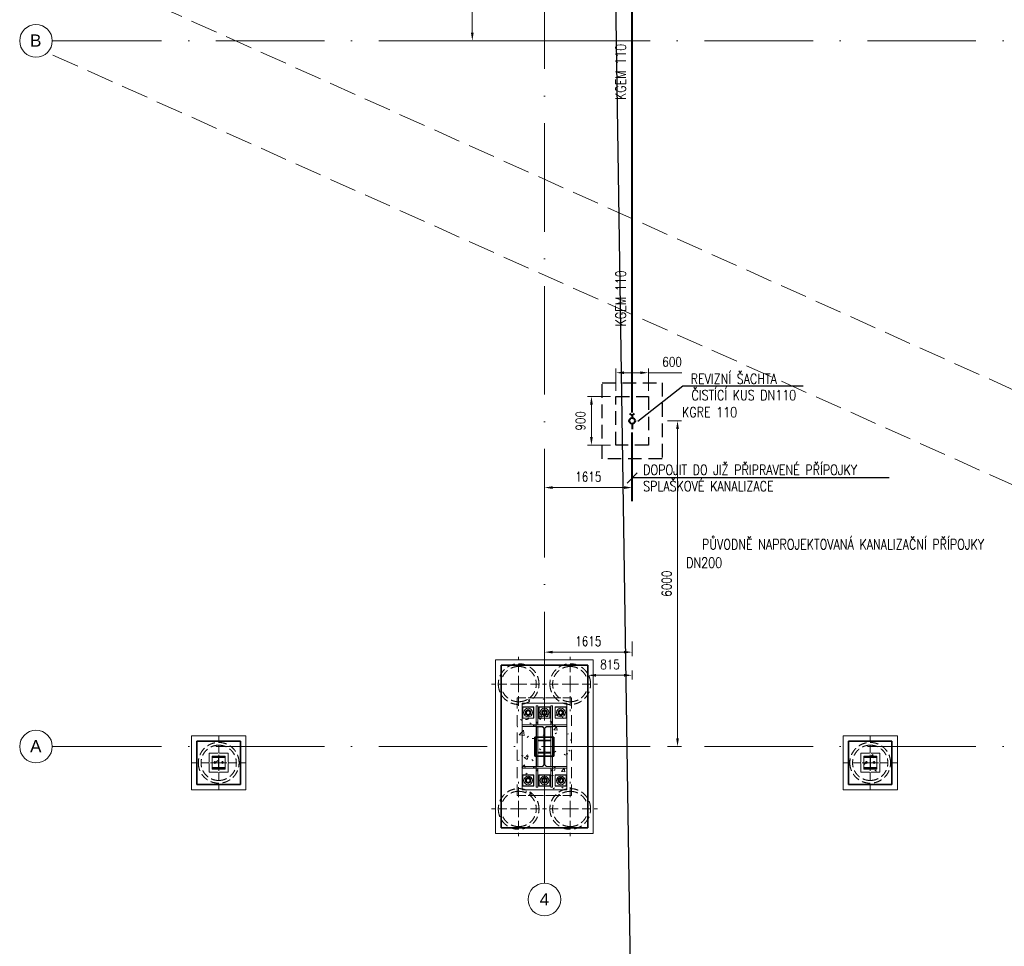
# Model space of a CAD drawing. Header units: millimetres. Extents: x -34728 to 839610, y -480656 to 464976.
# Tile 29 of 69: x 114722 to 132857, y -37863 to -20794. Entities that reach past the tile are written whole.
import ezdxf
from ezdxf import colors
from ezdxf.entities.mleader import LeaderData, LeaderLine
from ezdxf.enums import TextEntityAlignment as Align
from ezdxf.math import Vec2, Vec3

# ---------------------------------------------------------------- set-up
doc = ezdxf.new("R2010")
doc.units = ezdxf.units.MM
for name, pattern in [('IMPORT-A_CARA_07', [700, 500, -200]), ('IMPORT-KANVPOVO', [2000, 700, -650, 0, -650]), ('Rebar Cover Lines', [320.04, 160.02, -160.02]), ('Skryté 1_5', [220, 150, -70]), ('ČERCHOVANÁ', [25.4, 12.7, -6.35, 0, -6.35]), ('Čerchovaná 20mm', [3000, 2000, -500, 0, -500]), ('Čárkovaná', [0.75, 0.5, -0.25])]:
    doc.linetypes.add(name, pattern=pattern)
doc.layers.get('0').update_dxf_attribs({"color": 9})
doc.layers.get('Defpoints').update_dxf_attribs({"color": 140})
for name, color, linetype, lineweight in [('!KANAL TRASA', 160, 'G_POTR_627_PN', 30), ('06_KÓTY', 9, 'Continuous', 9), ('09_SANITA', 5, 'Continuous', 9), ('11542_003_OK-HALA_TaO-1_ET_R01_AciS_2025-04-14_sloupy_dwg', 9, 'Continuous', 9), ('_KANAL TRASA 1', 10, 'IMPORT-KANVPOVO', 70), ('CA_NEVHRA', 9, 'Skryté 1_5', 9), ('CA_OSY', 9, 'ČERCHOVANÁ', 9), ('CA_TEXT35', 9, 'Continuous', 9), ('CA_ZAKLADY25', 9, 'Continuous', 18), ('Konstrukční přípoje', 253, 'Continuous', 18), ('PL_KANAL', 240, 'Continuous', 40), ('SS_HALA_TaO-SLOUP', 9, 'Continuous', 9), ('TEXT25', 3, 'Continuous', 25)]:
    doc.layers.add(name, color=color, linetype=linetype, lineweight=lineweight)
doc.styles.add('Arial_1', font='arial.ttf', dxfattribs={"height": 450})
doc.styles.add('ROMANS', font='romans', dxfattribs={"width": 0.8})
doc.styles.add('Romans_2.5', font='romans.shx', dxfattribs={"width": 0.8, "height": 2.5})
doc.linetypes.add('G_POTR_627_PN', pattern='A,0.5,-1,2,-6.5,[9,hpfmlin.shx,S=1,R=0,X=0,Y=0],-6.5,2,-1,0.5', length=20)
doc.dimstyles.new('T-50_(3.5)', dxfattribs={"dimscale": 50, "dimtxt": 3.5, "dimasz": 3, "dimexe": 1.5, "dimexo": 2, "dimgap": 0, "dimtad": 0, "dimdec": 1, "dimrnd": 1, "dimtxsty": 'ROMANS', "dimcen": 3, "dimclrd": 256, "dimclre": 256, "dimclrt": 256, "dimadec": 1, "dimazin": 2, "dimtfac": 0.714286, "dimtdec": 1, "dimtmove": 0, "dimatfit": 3, "dimldrblk": 'DOTSMALL', "dimfxl": 1, "dimtvp": 1.142857, "dimtolj": 1, "dimlwd": -1, "dimlwe": -1, "dimarcsym": 0})
pattern_1 = [(50, (-53770.05, -7749.9), (728.7365, -63.756), [76.2, -838.2]), (355, (-53770.05, -7749.9), (-140.972, 764.228), [60.96, -670.56]), (100.451, (-53709.3, -7755.2), (587.77, 700.467), [64.76, -712.36]), (46.184, (-53770.05, -7546.7), (1084.316, -168.171), [114.3, -1257.3]), (96.636, (-53679.7, -7560.7), (949.61, 989.71), [97.14, -1068.54]), (351.184, (-53770, -7546.7), (949.62, 989.701), [91.44, -1005.84]), (21, (-53668.45, -7597.5), (606.458, -409.0606), [76.2, -838.2]), (326, (-53668.45, -7597.5), (247.208, 736.753), [60.96, -670.56]), (71.451, (-53617.9, -7631.56), (853.668, 327.6855), [64.76, -712.36]), (37.5, (-53770.05, -7749.87), (12.3547, 338.2201), [33.528, -628.904, 33.528, -647.192, -673.1]), (37.5, (-53770.05, -7749.87), (12.3547, 338.2201), [-1343.152, 33.528, -639.572]), (7.5, (-53770.05, -7749.87), (267.2789, 400.7221), [33.528, -354.584, 33.528, -613.664, -256.54]), (7.5, (-53770.05, -7749.87), (267.2789, 400.7221), [-1035.304, 33.528, -223.012]), (327.5, (-53996.62, -7749.87), (542.3633, -22.9153), [33.528, -220.472, 33.528, -758.952, -1051.56]), (327.5, (-53996.62, -7749.87), (542.3633, -22.9153), [-1046.48, 33.528, -1018.032]), (317.5, (-54098.2, -7749.87), (592.517, 101.707), [33.528, -296.672, 33.528, -492.76, -746.76]), (317.5, (-54098.2, -7749.87), (592.517, 101.707), [-856.488, 33.528, -713.232])]

# ---------------------------------------------------------------- blocks, each defined once
blk = doc.blocks.new('*D192')
at = {"layer": '06_KÓTY', "transparency": 16777216}
for p, q in [((124387, -32248), (124387, -32519)), ((126002, -32248), (126002, -32519)), ((124537, -32444), (125852, -32444))]:
    blk.add_line(p, q, dxfattribs=at)
at = {"layer": '06_KÓTY', "lineweight": 35, "transparency": 16777216}
for points in [[(124537, -32419), (124537, -32469), (124387, -32444)], [(125852, -32419), (125852, -32469), (126002, -32444)]]:
    blk.add_solid(points, dxfattribs=at)
at = {"layer": 'Defpoints', "color": 0, "lineweight": 35, "transparency": 16777216}
for p in [(124387, -32148), (126002, -32148), (126002, -32444)]:
    blk.add_point(p, dxfattribs=at)
at = {"layer": '06_KÓTY', "transparency": 16777216, "insert": (125194, -32244), "char_height": 175, "attachment_point": 5, "style": 'ROMANS'}
blk.add_mtext('\\A1;1615', dxfattribs=at)
blk = doc.blocks.new('_DotSmall')
at = {"color": 0, "linetype": 'ByBlock', "const_width": 0.5}
blk.add_lwpolyline([(-0.0625, 0, 1), (0.0625, 0, 1)], format="xyb", close=True, dxfattribs=at)
blk = doc.blocks.new('*D193')
at = {"layer": '06_KÓTY', "transparency": 16777216}
for p, q in [((125187, -32783), (125187, -32946)), ((126002, -32783), (126002, -32946)), ((125337, -32871), (125852, -32871))]:
    blk.add_line(p, q, dxfattribs=at)
at = {"layer": '06_KÓTY', "lineweight": 35, "transparency": 16777216}
for points in [[(125337, -32846), (125337, -32896), (125187, -32871)], [(125852, -32846), (125852, -32896), (126002, -32871)]]:
    blk.add_solid(points, dxfattribs=at)
at = {"layer": 'Defpoints', "color": 0, "lineweight": 35, "transparency": 16777216}
for p in [(125187, -32683), (126002, -32683), (126002, -32871)]:
    blk.add_point(p, dxfattribs=at)
at = {"layer": '06_KÓTY', "transparency": 16777216, "insert": (125594, -32671), "char_height": 175, "attachment_point": 5, "style": 'ROMANS'}
blk.add_mtext('\\A1;815', dxfattribs=at)
blk = doc.blocks.new('*D197')
at = {"layer": '06_KÓTY', "transparency": 16777216}
for p, q in [((125027, -18423), (122983, -18423)), ((123058, -18573), (123058, -21033)), ((125027, -21183), (122983, -21183))]:
    blk.add_line(p, q, dxfattribs=at)
at = {"layer": '06_KÓTY', "lineweight": 35, "transparency": 16777216}
for points in [[(123033, -18573), (123083, -18573), (123058, -18423)], [(123033, -21033), (123083, -21033), (123058, -21183)]]:
    blk.add_solid(points, dxfattribs=at)
at = {"layer": 'Defpoints', "color": 0, "lineweight": 35, "transparency": 16777216}
for p in [(125127, -18423), (123058, -21183), (125127, -21183)]:
    blk.add_point(p, dxfattribs=at)
at = {"layer": '06_KÓTY', "transparency": 16777216, "insert": (122858, -19803), "char_height": 175, "attachment_point": 5, "rotation": 90, "style": 'ROMANS'}
blk.add_mtext('\\A1;2760', dxfattribs=at)
blk = doc.blocks.new('pilota 600 mm - D_750_650-2126742-ZÁKLADY HALY _ DPS')
at = {"layer": 'CA_NEVHRA'}
for p, q in [((0, 0), (0, 500)), ((0, 0), (-500, 0)), ((0, 0), (0, -250)), ((0, 0), (500, 0)), ((0, -250), (0, -500))]:
    blk.add_line(p, q, dxfattribs=at)
blk = doc.blocks.new('pilota 600 mm - D_750_650-2126743-ZÁKLADY HALY _ DPS')
at = {"layer": 'CA_NEVHRA'}
for p, q in [((0, 250), (0, 500)), ((0, 0), (0, 250)), ((0, 0), (-500, 0)), ((0, 0), (500, 0)), ((0, 0), (0, -500))]:
    blk.add_line(p, q, dxfattribs=at)
blk = doc.blocks.new('pilota 600 mm - D_750_650-V26-ZÁKLADY HALY _ DPS')
at = {"layer": 'CA_NEVHRA'}
for p, q in [((0, 175), (0, 500)), ((-175, 0), (-500, 0)), ((0, 0), (-175, 0)), ((0, 0), (0, 175)), ((0, 0), (0, -175)), ((0, 0), (175, 0)), ((175, 0), (500, 0)), ((0, -175), (0, -500))]:
    blk.add_line(p, q, dxfattribs=at)
blk = doc.blocks.new('M_Šroub HPM-E - 64_E-1759689-ZÁKLADY HALY _ DPS')
at = {"layer": 'Konstrukční přípoje'}
for p, q in [((100, 100), (-100, 100)), ((-100, 100), (-100, -100)), ((-100, -100), (-100, 100)), ((-100, 100), (100, 100)), ((0, 58), (-50, 29)), ((0, 58), (-50, 29)), ((-50, 29), (0, 58)), ((0, 58), (-50, 29)), ((-50, 29), (-50, -29)), ((-50, 29), (-50, -29)), ((-50, -29), (-50, 29)), ((-50, 29), (-50, -29)), ((50, 29), (0, 58)), ((50, 29), (0, 58)), ((0, 58), (50, 29)), ((50, 29), (0, 58)), ((50, -29), (50, 29)), ((50, -29), (50, 29)), ((50, 29), (50, -29)), ((50, -29), (50, 29)), ((100, -100), (100, 100)), ((100, 100), (100, -100)), ((-100, -100), (100, -100)), ((100, -100), (-100, -100)), ((-50, -29), (0, -58)), ((-50, -29), (0, -58)), ((0, -58), (-50, -29)), ((-50, -29), (0, -58)), ((0, -58), (50, -29)), ((0, -58), (50, -29)), ((50, -29), (0, -58)), ((0, -58), (50, -29))]:
    blk.add_line(p, q, dxfattribs=at)
for radius, start, end in [(80, 360, 180), (80, 0, 180), (80, 360, 180), (80, 0, 180), (32, 0, 180), (32, 360, 180), (32, 0, 180), (32, 0, 180), (32, 0, 180), (32, 0, 180), (32, 0, 180), (32, 0, 180), (80, 180, 360), (80, 180, 360), (80, 180, 360), (80, 180, 360), (32, 180, 360), (32, 180, 360), (32, 180, 360), (32, 180, 360), (32, 180, 360), (32, 180, 360), (32, 180, 360), (32, 180, 360)]:
    blk.add_arc((0, 0), radius, start, end, dxfattribs=at)
blk = doc.blocks.new('M_Šroub HPM-E - 64_E-1759690-ZÁKLADY HALY _ DPS')
at = {"layer": 'Konstrukční přípoje'}
for p, q in [((100, 100), (-100, 100)), ((-100, 100), (-100, -100)), ((-100, -100), (-100, 100)), ((-100, 100), (100, 100)), ((0, 58), (-50, 29)), ((0, 58), (-50, 29)), ((-50, 29), (0, 58)), ((0, 58), (-50, 29)), ((-50, 29), (-50, -29)), ((-50, 29), (-50, -29)), ((-50, -29), (-50, 29)), ((-50, 29), (-50, -29)), ((50, 29), (0, 58)), ((50, 29), (0, 58)), ((0, 58), (50, 29)), ((50, 29), (0, 58)), ((50, -29), (50, 29)), ((50, -29), (50, 29)), ((50, 29), (50, -29)), ((50, -29), (50, 29)), ((100, -100), (100, 100)), ((100, 100), (100, -100)), ((-100, -100), (100, -100)), ((100, -100), (-100, -100)), ((-50, -29), (0, -58)), ((-50, -29), (0, -58)), ((0, -58), (-50, -29)), ((-50, -29), (0, -58)), ((0, -58), (50, -29)), ((0, -58), (50, -29)), ((50, -29), (0, -58)), ((0, -58), (50, -29))]:
    blk.add_line(p, q, dxfattribs=at)
for radius, start, end in [(80, 0, 180), (80, 0, 180), (80, 0, 180), (80, 0, 180), (80, 180, 360), (80, 180, 0), (80, 180, 360), (80, 180, 0), (32, 0, 180), (32, 0, 180), (32, 0, 180), (32, 0, 180), (32, 0, 180), (32, 0, 180), (32, 0, 180), (32, 0, 180), (32, 180, 360), (32, 180, 360), (32, 180, 360), (32, 180, 360), (32, 180, 360), (32, 180, 0), (32, 180, 360), (32, 180, 360)]:
    blk.add_arc((0, 0), radius, start, end, dxfattribs=at)
blk = doc.blocks.new('Osnova - Bublina osnovy 12mm-4850-ZÁKLADY HALY _ DPS')
at = {"layer": 'CA_TEXT35'}
blk.add_circle((0, 0), 6, dxfattribs=at)
blk = doc.blocks.new('A$C658d4861')
at = {"layer": 'CA_ZAKLADY25', "linetype": 'Rebar Cover Lines', "lineweight": 9}
h = blk.add_hatch(dxfattribs=at)
h.set_pattern_fill('FP_1', color=256, style=0, pattern_type=2)
h.set_pattern_definition(pattern_1)
h.paths.add_polyline_path([(500, -900), (500, 900), (-500, 900), (-500, -900)])
h = blk.add_hatch(dxfattribs=at)
h.set_pattern_fill('FP_1', color=256, style=0, pattern_type=2)
h.set_pattern_definition(pattern_1)
h.paths.add_polyline_path([(-5825, -475), (-5825, -125), (-6175, -125), (-6175, -475)])
h = blk.add_hatch(dxfattribs=at)
h.set_pattern_fill('FP_1', color=256, style=0, pattern_type=2)
h.set_pattern_definition(pattern_1)
h.paths.add_polyline_path([(5825, -475), (6175, -475), (6175, -125), (5825, -125), (5825, -400)])
at = {"layer": '11542_003_OK-HALA_TaO-1_ET_R01_AciS_2025-04-14_sloupy_dwg'}
for p, q in [((150, 400), (-150, 400)), ((-150, 400), (-150, 367)), ((-150, 367), (-39, 367)), ((39, 367), (150, 367)), ((150, 367), (150, 400)), ((-9, 337), (-9, -337)), ((9, -337), (9, 337)), ((-5890, -190), (-6110, -190)), ((-6110, -190), (-6110, -201)), ((-6110, -201), (-6022, -201)), ((-6004, -219), (-6004, -371)), ((-5997, -371), (-5997, -219)), ((-5979, -201), (-5890, -201)), ((-5890, -201), (-5890, -190)), ((6110, -190), (5890, -190)), ((5890, -190), (5890, -201)), ((5890, -201), (5978, -201)), ((5996, -219), (5996, -371)), ((6003, -371), (6003, -219)), ((6021, -201), (6110, -201)), ((6110, -201), (6110, -190)), ((-6022, -389), (-6110, -389)), ((-6110, -389), (-6110, -400)), ((-6110, -400), (-5890, -400)), ((-5890, -389), (-5979, -389)), ((-5890, -400), (-5890, -389)), ((-39, -367), (-150, -367)), ((-150, -367), (-150, -400)), ((-150, -400), (150, -400)), ((150, -367), (39, -367)), ((150, -400), (150, -367)), ((5978, -389), (5890, -389)), ((5890, -389), (5890, -400)), ((5890, -400), (6110, -400)), ((6110, -389), (6021, -389)), ((6110, -400), (6110, -389))]:
    blk.add_line(p, q, dxfattribs=at)
for centre, radius, start, end in [((-39, 337), 30, 0, 90), ((39, 337), 30, 90, 180), ((-6022, -219), 18, 0, 90), ((-5979, -219), 18, 90, 180), ((-39, -337), 30, 270, 0), ((39, -337), 30, 180, 270), ((5978, -219), 18, 0, 90), ((6021, -219), 18, 90, 180), ((-6022, -371), 18, 270, 0), ((-5979, -371), 18, 180, 270), ((5978, -371), 18, 270, 0), ((6021, -371), 18, 180, 270)]:
    blk.add_arc(centre, radius, start, end, dxfattribs=at)
at = {"layer": '_KANAL TRASA 1', "color": 7, "linetype": 'IMPORT-A_CARA_07', "lineweight": 18}
for p, q in [((-9053, 14512), (12020, 5053)), ((-9053, 12737), (11366, 3593))]:
    blk.add_line(p, q, dxfattribs=at)
at = {"layer": 'CA_NEVHRA'}
for centre, radius, start, end in [((-475, 1150), 375, 0, 180), ((-475, 1150), 375, 0, 180), ((-475, 1150), 325, 90, 270), ((-475, 1150), 325, 90, 270), ((-475, 1150), 325, 270, 90), ((-475, 1150), 325, 270, 90), ((475, 1150), 375, 0, 180), ((475, 1150), 375, 0, 180), ((475, 1150), 325, 90, 270), ((475, 1150), 325, 90, 270), ((475, 1150), 325, 270, 90), ((475, 1150), 325, 270, 90), ((-475, 1150), 375, 180, 0), ((-475, 1150), 375, 180, 0), ((475, 1150), 375, 180, 0), ((475, 1150), 375, 180, 0), ((-6000, -300), 375, 0, 180), ((-6000, -300), 375, 0, 180), ((-6000, -300), 325, 90, 270), ((-6000, -300), 325, 90, 270), ((-6000, -300), 325, 270, 90), ((-6000, -300), 325, 270, 90), ((6000, -300), 375, 0, 180), ((6000, -300), 375, 0, 180), ((6000, -300), 325, 90, 270), ((6000, -300), 325, 90, 270), ((6000, -300), 325, 270, 90), ((6000, -300), 325, 270, 90), ((-6000, -300), 375, 180, 0), ((-6000, -300), 375, 180, 0), ((6000, -300), 375, 180, 0), ((6000, -300), 375, 180, 0), ((-475, -1150), 375, 0, 180), ((-475, -1150), 375, 0, 180), ((-475, -1150), 325, 90, 270), ((-475, -1150), 325, 90, 270), ((-475, -1150), 325, 270, 90), ((-475, -1150), 325, 270, 90), ((475, -1150), 375, 0, 180), ((475, -1150), 375, 0, 180), ((475, -1150), 325, 90, 270), ((475, -1150), 325, 90, 270), ((475, -1150), 325, 270, 90), ((475, -1150), 325, 270, 90), ((-475, -1150), 375, 180, 0), ((-475, -1150), 375, 180, 0), ((475, -1150), 375, 180, 0), ((475, -1150), 375, 180, 0)]:
    blk.add_arc(centre, radius, start, end, dxfattribs=at)
at = {"layer": 'CA_OSY', "linetype": 'Čerchovaná 20mm'}
for p, q in [((0, -2518), (0, 28785)), ((-9053, 13000), (18822, 13000)), ((-9053, 0), (18822, 0))]:
    blk.add_line(p, q, dxfattribs=at)
at = {"layer": 'CA_ZAKLADY25', "lineweight": 9}
for p, q in [((-900, -1600), (-900, 1600)), ((-900, 1600), (900, 1600)), ((900, 1600), (-900, 1600)), ((-900, 1600), (-900, -1600)), ((900, 1600), (900, -1600)), ((900, -1600), (900, 1600)), ((-6500, -800), (-6500, 200)), ((-6500, 200), (-5500, 200)), ((-5500, 200), (-6500, 200)), ((-6500, 200), (-6500, -800)), ((-5500, 200), (-5500, -800)), ((-5500, -800), (-5500, 200)), ((5500, -800), (5500, 200)), ((5500, 200), (6500, 200)), ((6500, 200), (5500, 200)), ((5500, 200), (5500, -800)), ((6500, 200), (6500, -800)), ((6500, -800), (6500, 200)), ((-5500, -800), (-6500, -800)), ((-6500, -800), (-5500, -800)), ((6500, -800), (5500, -800)), ((5500, -800), (6500, -800)), ((900, -1600), (-900, -1600)), ((-900, -1600), (900, -1600))]:
    blk.add_line(p, q, dxfattribs=at)
at = {"layer": 'CA_ZAKLADY25', "lineweight": 25}
for p, q in [((800, 1500), (-800, 1500)), ((-800, 1500), (-800, -1500)), ((-800, -1500), (-800, 1500)), ((-800, 1500), (800, 1500)), ((800, -1500), (800, 1500)), ((800, 1500), (800, -1500)), ((-5600, 100), (-6400, 100)), ((-6400, 100), (-6400, -700)), ((-6400, -700), (-6400, 100)), ((-6400, 100), (-5600, 100)), ((-5600, -700), (-5600, 100)), ((-5600, 100), (-5600, -700)), ((-175, 175), (175, 175)), ((-175, -175), (-175, 175)), ((175, 175), (-175, 175)), ((-175, 175), (-175, -175)), ((175, 175), (175, -175)), ((175, -175), (175, 175)), ((6400, 100), (5600, 100)), ((5600, 100), (5600, -700)), ((5600, -700), (5600, 100)), ((5600, 100), (6400, 100)), ((6400, -700), (6400, 100)), ((6400, 100), (6400, -700)), ((175, -175), (-175, -175)), ((-175, -175), (175, -175)), ((-6400, -700), (-5600, -700)), ((-5600, -700), (-6400, -700)), ((5600, -700), (6400, -700)), ((6400, -700), (5600, -700)), ((-800, -1500), (800, -1500)), ((800, -1500), (-800, -1500))]:
    blk.add_line(p, q, dxfattribs=at)
at = {"layer": 'CA_ZAKLADY25', "linetype": 'Rebar Cover Lines', "lineweight": 9}
for p, q in [((-500, 900), (500, 900)), ((-500, -900), (-500, 900)), ((-500, 900), (-500, -900)), ((500, 900), (-500, 900)), ((500, 900), (500, -900)), ((500, -900), (500, 900)), ((-6175, -125), (-5825, -125)), ((-6175, -475), (-6175, -125)), ((-6175, -125), (-6175, -475)), ((-5825, -125), (-6175, -125)), ((-5825, -125), (-5825, -475)), ((-5825, -475), (-5825, -125)), ((5825, -125), (6175, -125)), ((5825, -475), (5825, -125)), ((5825, -125), (5825, -475)), ((6175, -125), (5825, -125)), ((6175, -125), (6175, -475)), ((6175, -475), (6175, -125)), ((-5825, -475), (-6175, -475)), ((-6175, -475), (-5825, -475)), ((6175, -475), (5825, -475)), ((5825, -475), (6175, -475)), ((500, -900), (-500, -900)), ((-500, -900), (500, -900))]:
    blk.add_line(p, q, dxfattribs=at)
at = {"layer": 'SS_HALA_TaO-SLOUP'}
for p, q in [((-410, 800), (410, 800)), ((410, 800), (-410, 800)), ((-410, -800), (-410, 800)), ((-410, 800), (-410, -800)), ((-405, 730), (-405, 520)), ((-405, 520), (-405, 730)), ((-195, 730), (-405, 730)), ((-405, 730), (-195, 730)), ((-195, 520), (-195, 730)), ((-195, 730), (-195, 520)), ((-150, 750), (-120, 750)), ((-120, 750), (-150, 750)), ((-150, 750), (-150, 450)), ((-150, 430), (-150, 750)), ((-120, 450), (-120, 750)), ((-120, 750), (-120, 430)), ((-105, 730), (-105, 520)), ((-105, 520), (-105, 730)), ((105, 730), (-105, 730)), ((-105, 730), (105, 730)), ((105, 520), (105, 730)), ((105, 730), (105, 520)), ((120, 750), (120, 450)), ((120, 430), (120, 750)), ((120, 750), (150, 750)), ((120, 750), (150, 750)), ((150, 450), (150, 750)), ((150, 750), (150, 430)), ((195, 730), (195, 520)), ((195, 520), (195, 730)), ((405, 730), (195, 730)), ((195, 730), (405, 730)), ((405, 520), (405, 730)), ((405, 730), (405, 520)), ((410, 800), (410, -800)), ((410, -800), (410, 800)), ((-200, 400), (-410, 400)), ((-410, 400), (-180, 400)), ((-410, 370), (-410, 400)), ((-410, 370), (-410, 400)), ((-410, 370), (-200, 370)), ((-180, 370), (-410, 370)), ((-405, 520), (-195, 520)), ((-195, 520), (-405, 520)), ((-150, 400), (-200, 400)), ((-200, 400), (-200, 370)), ((-200, 370), (-150, 370)), ((-180, 400), (-150, 400)), ((-180, 370), (-180, 400)), ((-150, 370), (-180, 370)), ((-150, 450), (-150, 400)), ((-120, 450), (-150, 450)), ((-120, 430), (-150, 430)), ((-150, 400), (-150, 430)), ((150, 400), (-150, 400)), ((-150, 400), (-150, 367)), ((-120, 400), (-150, 400)), ((-120, 400), (-150, 400)), ((-150, 370), (-150, 400)), ((-150, 370), (-150, 400)), ((-150, 367), (-39, 367)), ((-120, 367), (-150, 367)), ((-150, 367), (-150, -367)), ((-120, 367), (-150, 367)), ((-150, -367), (-150, 367)), ((-149, 366), (-39, 366)), ((-39, 366), (-149, 366)), ((-149, -366), (-149, 366)), ((-149, 366), (-149, -366)), ((-120, 400), (-120, 450)), ((-120, 430), (-120, 400)), ((-120, -367), (-120, 367)), ((-120, 367), (-120, -367)), ((-105, 520), (105, 520)), ((105, 520), (-105, 520)), ((-39, 366), (-9, 336)), ((-9, 336), (-39, 366)), ((9, 336), (39, 366)), ((39, 366), (9, 336)), ((39, 367), (150, 367)), ((39, 366), (149, 366)), ((149, 366), (39, 366)), ((150, 450), (120, 450)), ((120, 450), (120, 400)), ((120, 400), (120, 430)), ((120, 430), (150, 430)), ((120, 400), (150, 400)), ((120, 400), (150, 400)), ((120, 367), (120, -367)), ((150, 367), (120, 367)), ((150, 367), (120, 367)), ((120, -367), (120, 367)), ((149, 366), (149, -366)), ((149, -366), (149, 366)), ((150, 400), (150, 450)), ((150, 430), (150, 400)), ((150, 367), (150, 400)), ((150, 400), (180, 400)), ((150, 370), (150, 400)), ((150, 370), (150, 400)), ((200, 400), (150, 400)), ((180, 370), (150, 370)), ((150, 370), (200, 370)), ((150, -367), (150, 367)), ((150, 367), (150, -367)), ((180, 400), (410, 400)), ((180, 370), (180, 400)), ((410, 370), (180, 370)), ((195, 520), (405, 520)), ((405, 520), (195, 520)), ((410, 400), (200, 400)), ((200, 370), (200, 400)), ((200, 370), (410, 370)), ((410, 400), (410, 370)), ((410, 370), (410, 400)), ((-9, 337), (-9, -337)), ((-9, 336), (-9, -336)), ((-9, -336), (-9, 336)), ((9, -337), (9, 337)), ((9, -336), (9, 336)), ((9, 336), (9, -336)), ((-120, 103), (-120, 120)), ((-120, 120), (-120, 103)), ((-120, 120), (120, 120)), ((120, 120), (-120, 120)), ((-26, 103), (-120, 103)), ((-120, 103), (-26, 103)), ((-5, -82), (-5, 82)), ((-5, 82), (-5, -82)), ((5, 82), (5, -82)), ((5, -82), (5, 82)), ((120, 103), (26, 103)), ((26, 103), (120, 103)), ((120, 120), (120, 103)), ((120, 103), (120, 120)), ((-6120, -175), (-5880, -175)), ((-5880, -175), (-6120, -175)), ((-6120, -415), (-6120, -175)), ((-6120, -175), (-6120, -415)), ((-5880, -175), (-5880, -415)), ((-5880, -415), (-5880, -175)), ((-120, -103), (-26, -103)), ((-26, -103), (-120, -103)), ((-120, -120), (-120, -103)), ((-120, -103), (-120, -120)), ((120, -120), (-120, -120)), ((-120, -120), (120, -120)), ((26, -103), (120, -103)), ((120, -103), (26, -103)), ((120, -103), (120, -120)), ((120, -120), (120, -103)), ((5880, -175), (6120, -175)), ((6120, -175), (5880, -175)), ((5880, -415), (5880, -175)), ((5880, -175), (5880, -415)), ((6120, -175), (6120, -415)), ((6120, -415), (6120, -175)), ((-6110, -201), (-6110, -190)), ((-6110, -190), (-5890, -190)), ((-6022, -201), (-6110, -201)), ((-6070, -278), (-6085, -286)), ((-6085, -286), (-6070, -278)), ((-6085, -286), (-6085, -304)), ((-6085, -304), (-6085, -286)), ((-6085, -304), (-6070, -312)), ((-6070, -312), (-6085, -304)), ((-6055, -286), (-6070, -278)), ((-6070, -278), (-6055, -286)), ((-6070, -312), (-6055, -304)), ((-6055, -304), (-6070, -312)), ((-6055, -304), (-6055, -286)), ((-6055, -286), (-6055, -304)), ((-6004, -371), (-6004, -219)), ((-5997, -219), (-5997, -371)), ((-5890, -201), (-5979, -201)), ((-5930, -278), (-5945, -286)), ((-5945, -286), (-5930, -278)), ((-5945, -286), (-5945, -304)), ((-5945, -304), (-5945, -286)), ((-5945, -304), (-5930, -312)), ((-5930, -312), (-5945, -304)), ((-5915, -286), (-5930, -278)), ((-5930, -278), (-5915, -286)), ((-5930, -312), (-5915, -304)), ((-5915, -304), (-5930, -312)), ((-5915, -304), (-5915, -286)), ((-5915, -286), (-5915, -304)), ((-5890, -190), (-5890, -201)), ((-9, -336), (-39, -366)), ((-39, -366), (-9, -336)), ((39, -366), (9, -336)), ((9, -336), (39, -366)), ((6110, -190), (5890, -190)), ((5890, -190), (5890, -201)), ((5890, -201), (5978, -201)), ((5930, -278), (5915, -286)), ((5915, -286), (5930, -278)), ((5915, -286), (5915, -304)), ((5915, -304), (5915, -286)), ((5915, -304), (5930, -312)), ((5930, -312), (5915, -304)), ((5945, -286), (5930, -278)), ((5930, -278), (5945, -286)), ((5930, -312), (5945, -304)), ((5945, -304), (5930, -312)), ((5945, -304), (5945, -286)), ((5945, -286), (5945, -304)), ((5996, -219), (5996, -371)), ((6003, -371), (6003, -219)), ((6021, -201), (6110, -201)), ((6070, -278), (6055, -286)), ((6055, -286), (6070, -278)), ((6055, -286), (6055, -304)), ((6055, -304), (6055, -286)), ((6055, -304), (6070, -312)), ((6070, -312), (6055, -304)), ((6085, -286), (6070, -278)), ((6070, -278), (6085, -286)), ((6070, -312), (6085, -304)), ((6085, -304), (6070, -312)), ((6085, -304), (6085, -286)), ((6085, -286), (6085, -304)), ((6110, -201), (6110, -190)), ((-5880, -415), (-6120, -415)), ((-6120, -415), (-5880, -415)), ((-6110, -400), (-6110, -389)), ((-6110, -389), (-6022, -389)), ((-5890, -400), (-6110, -400)), ((-5979, -389), (-5890, -389)), ((-5890, -389), (-5890, -400)), ((-410, -400), (-410, -370)), ((-410, -370), (-410, -400)), ((-200, -370), (-410, -370)), ((-410, -370), (-180, -370)), ((-410, -400), (-200, -400)), ((-180, -400), (-410, -400)), ((-405, -520), (-405, -730)), ((-405, -730), (-405, -520)), ((-195, -520), (-405, -520)), ((-405, -520), (-195, -520)), ((-150, -370), (-200, -370)), ((-200, -370), (-200, -400)), ((-200, -400), (-150, -400)), ((-195, -730), (-195, -520)), ((-195, -520), (-195, -730)), ((-180, -370), (-180, -400)), ((-180, -370), (-150, -370)), ((-150, -400), (-180, -400)), ((-150, -367), (-150, -400)), ((-39, -367), (-150, -367)), ((-150, -367), (-120, -367)), ((-120, -367), (-150, -367)), ((-150, -370), (-150, -400)), ((-150, -370), (-150, -400)), ((-150, -400), (150, -400)), ((-150, -400), (-150, -450)), ((-120, -400), (-150, -400)), ((-120, -400), (-150, -400)), ((-150, -430), (-150, -400)), ((-120, -430), (-150, -430)), ((-150, -750), (-150, -430)), ((-150, -450), (-120, -450)), ((-150, -450), (-150, -750)), ((-39, -366), (-149, -366)), ((-149, -366), (-39, -366)), ((-120, -450), (-120, -400)), ((-120, -400), (-120, -430)), ((-120, -430), (-120, -750)), ((-120, -750), (-120, -450)), ((-105, -520), (-105, -730)), ((-105, -730), (-105, -520)), ((105, -520), (-105, -520)), ((-105, -520), (105, -520)), ((149, -366), (39, -366)), ((39, -366), (149, -366)), ((150, -367), (39, -367)), ((105, -730), (105, -520)), ((105, -520), (105, -730)), ((120, -367), (150, -367)), ((150, -367), (120, -367)), ((120, -430), (120, -400)), ((120, -400), (150, -400)), ((120, -400), (150, -400)), ((120, -400), (120, -450)), ((120, -750), (120, -430)), ((120, -430), (150, -430)), ((120, -450), (120, -750)), ((120, -450), (150, -450)), ((150, -400), (150, -367)), ((200, -370), (150, -370)), ((150, -370), (150, -400)), ((150, -370), (150, -400)), ((150, -370), (180, -370)), ((150, -400), (150, -430)), ((150, -450), (150, -400)), ((150, -400), (200, -400)), ((180, -400), (150, -400)), ((150, -430), (150, -750)), ((150, -750), (150, -450)), ((180, -370), (180, -400)), ((180, -370), (410, -370)), ((410, -400), (180, -400)), ((195, -520), (195, -730)), ((195, -730), (195, -520)), ((405, -520), (195, -520)), ((195, -520), (405, -520)), ((200, -400), (200, -370)), ((410, -370), (200, -370)), ((200, -400), (410, -400)), ((405, -730), (405, -520)), ((405, -520), (405, -730)), ((410, -370), (410, -400)), ((410, -370), (410, -400)), ((6120, -415), (5880, -415)), ((5880, -415), (6120, -415)), ((5890, -389), (5890, -400)), ((5978, -389), (5890, -389)), ((5890, -400), (6110, -400)), ((6110, -389), (6021, -389)), ((6110, -400), (6110, -389)), ((410, -800), (-410, -800)), ((-410, -800), (410, -800)), ((-405, -730), (-195, -730)), ((-195, -730), (-405, -730)), ((-120, -750), (-150, -750)), ((-120, -750), (-150, -750)), ((-105, -730), (105, -730)), ((105, -730), (-105, -730)), ((150, -750), (120, -750)), ((120, -750), (150, -750)), ((195, -730), (405, -730)), ((405, -730), (195, -730))]:
    blk.add_line(p, q, dxfattribs=at)
for centre, radius, start, end in [((-300, 625), 45, 0, 180), ((-300, 625), 45, 0, 180), ((-300, 625), 45, 180, 0), ((-300, 625), 45, 180, 0), ((-300, 625), 35, 0, 180), ((-300, 625), 35, 0, 180), ((-300, 625), 35, 180, 0), ((-300, 625), 35, 180, 0), ((0, 625), 45, 0, 180), ((0, 625), 45, 0, 180), ((0, 625), 45, 180, 0), ((0, 625), 45, 180, 0), ((0, 625), 35, 0, 180), ((0, 625), 35, 0, 180), ((0, 625), 35, 180, 0), ((0, 625), 35, 180, 0), ((300, 625), 45, 0, 180), ((300, 625), 45, 0, 180), ((300, 625), 45, 180, 0), ((300, 625), 45, 180, 0), ((300, 625), 35, 0, 180), ((300, 625), 35, 0, 180), ((300, 625), 35, 180, 0), ((300, 625), 35, 180, 0), ((-39, 337), 30, 0, 90), ((39, 337), 30, 90, 180), ((-26, 82), 21, 0, 90), ((-26, 82), 21, 0, 90), ((26, 82), 21, 90, 180), ((26, 82), 21, 90, 180), ((-26, -82), 21, 270, 0), ((-26, -82), 21, 270, 0), ((26, -82), 21, 180, 270), ((26, -82), 21, 180, 270), ((-6070, -295), 18.5, 0, 180), ((-6070, -295), 18.5, 0, 180), ((-6070, -295), 18.5, 180, 0), ((-6070, -295), 18.5, 180, 0), ((-6070, -295), 11, 0, 180), ((-6070, -295), 11, 0, 180), ((-6070, -295), 11, 180, 0), ((-6070, -295), 11, 180, 0), ((-6070, -295), 10, 0, 180), ((-6070, -295), 10, 0, 180), ((-6070, -295), 10, 0, 180), ((-6070, -295), 10, 0, 180), ((-6070, -295), 10, 180, 0), ((-6070, -295), 10, 180, 0), ((-6070, -295), 10, 180, 0), ((-6070, -295), 10, 180, 0), ((-6022, -219), 18, 0, 90), ((-5979, -219), 18, 90, 180), ((-5930, -295), 18.5, 0, 180), ((-5930, -295), 18.5, 0, 180), ((-5930, -295), 18.5, 180, 0), ((-5930, -295), 18.5, 180, 0), ((-5930, -295), 11, 0, 180), ((-5930, -295), 11, 0, 180), ((-5930, -295), 11, 180, 0), ((-5930, -295), 11, 180, 0), ((-5930, -295), 10, 0, 180), ((-5930, -295), 10, 0, 180), ((-5930, -295), 10, 0, 180), ((-5930, -295), 10, 0, 180), ((-5930, -295), 10, 180, 0), ((-5930, -295), 10, 180, 0), ((-5930, -295), 10, 180, 0), ((-5930, -295), 10, 180, 0), ((-39, -337), 30, 270, 0), ((39, -337), 30, 180, 270), ((5930, -295), 18.5, 0, 180), ((5930, -295), 18.5, 0, 180), ((5930, -295), 18.5, 180, 0), ((5930, -295), 18.5, 180, 0), ((5930, -295), 11, 0, 180), ((5930, -295), 11, 0, 180), ((5930, -295), 11, 180, 0), ((5930, -295), 11, 180, 0), ((5930, -295), 10, 0, 180), ((5930, -295), 10, 0, 180), ((5930, -295), 10, 0, 180), ((5930, -295), 10, 0, 180), ((5930, -295), 10, 180, 0), ((5930, -295), 10, 180, 0), ((5930, -295), 10, 180, 0), ((5930, -295), 10, 180, 0), ((5978, -219), 18, 0, 90), ((6021, -219), 18, 90, 180), ((6070, -295), 18.5, 0, 180), ((6070, -295), 18.5, 0, 180), ((6070, -295), 18.5, 180, 0), ((6070, -295), 18.5, 180, 0), ((6070, -295), 11, 0, 180), ((6070, -295), 11, 0, 180), ((6070, -295), 11, 180, 0), ((6070, -295), 11, 180, 0), ((6070, -295), 10, 0, 180), ((6070, -295), 10, 0, 180), ((6070, -295), 10, 0, 180), ((6070, -295), 10, 0, 180), ((6070, -295), 10, 180, 0), ((6070, -295), 10, 180, 0), ((6070, -295), 10, 180, 0), ((6070, -295), 10, 180, 0), ((-6022, -371), 18, 270, 0), ((-5979, -371), 18, 180, 270), ((5978, -371), 18, 270, 0), ((6021, -371), 18, 180, 270), ((-300, -625), 45, 0, 180), ((-300, -625), 45, 0, 180), ((-300, -625), 45, 180, 0), ((-300, -625), 45, 180, 0), ((-300, -625), 35, 0, 180), ((-300, -625), 35, 0, 180), ((-300, -625), 35, 180, 0), ((-300, -625), 35, 180, 0), ((0, -625), 45, 0, 180), ((0, -625), 45, 0, 180), ((0, -625), 45, 180, 0), ((0, -625), 45, 180, 0), ((0, -625), 35, 0, 180), ((0, -625), 35, 0, 180), ((0, -625), 35, 180, 0), ((0, -625), 35, 180, 0), ((300, -625), 45, 0, 180), ((300, -625), 45, 0, 180), ((300, -625), 45, 180, 0), ((300, -625), 45, 180, 0), ((300, -625), 35, 0, 180), ((300, -625), 35, 0, 180), ((300, -625), 35, 180, 0), ((300, -625), 35, 180, 0)]:
    blk.add_arc(centre, radius, start, end, dxfattribs=at)
at = {"layer": 'CA_NEVHRA'}
for name, p in [('pilota 600 mm - D_750_650-2126742-ZÁKLADY HALY _ DPS', (-475, 1150)), ('pilota 600 mm - D_750_650-2126743-ZÁKLADY HALY _ DPS', (-475, -1150))]:
    blk.add_blockref(name, p, dxfattribs=at)
at = {"layer": 'CA_NEVHRA', "rotation": 180}
for name, p in [('pilota 600 mm - D_750_650-2126743-ZÁKLADY HALY _ DPS', (475, 1150)), ('pilota 600 mm - D_750_650-V26-ZÁKLADY HALY _ DPS', (-6000, -300)), ('pilota 600 mm - D_750_650-V26-ZÁKLADY HALY _ DPS', (6000, -300)), ('pilota 600 mm - D_750_650-2126742-ZÁKLADY HALY _ DPS', (475, -1150))]:
    blk.add_blockref(name, p, dxfattribs=at)
at = {"layer": 'CA_TEXT35', "xscale": 49.99999999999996, "yscale": 49.99999999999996, "zscale": 49.99999999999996, "rotation": 270}
for p in [(-9365, 13000), (-9365, 0)]:
    blk.add_blockref('Osnova - Bublina osnovy 12mm-4850-ZÁKLADY HALY _ DPS', p, dxfattribs=at)
at = {"layer": 'CA_TEXT35', "xscale": 49.99999999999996, "yscale": 49.99999999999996, "zscale": 49.99999999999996}
blk.add_blockref('Osnova - Bublina osnovy 12mm-4850-ZÁKLADY HALY _ DPS', (0, -2818), dxfattribs=at)
at = {"layer": 'Konstrukční přípoje'}
for name, p in [('M_Šroub HPM-E - 64_E-1759689-ZÁKLADY HALY _ DPS', (-300, 625)), ('M_Šroub HPM-E - 64_E-1759689-ZÁKLADY HALY _ DPS', (0, 625)), ('M_Šroub HPM-E - 64_E-1759689-ZÁKLADY HALY _ DPS', (300, 625)), ('M_Šroub HPM-E - 64_E-1759690-ZÁKLADY HALY _ DPS', (-300, -625)), ('M_Šroub HPM-E - 64_E-1759690-ZÁKLADY HALY _ DPS', (0, -625)), ('M_Šroub HPM-E - 64_E-1759690-ZÁKLADY HALY _ DPS', (300, -625))]:
    blk.add_blockref(name, p, dxfattribs=at)
at = {"layer": 'CA_TEXT35', "char_height": 225, "attachment_point": 1, "style": 'Arial_1', "bg_fill": 3, "box_fill_scale": 1.25, "bg_fill_color": 256, "bg_fill_true_color": 13158600, "bg_fill_transparency": 0}
for s, insert, width in [('\\fArial|b0|i0|c238|p34|;B', (-9474, 13118), 256.54), ('\\fArial|b0|i0|c238|p34|;A', (-9474, 118), 256.54), ('\\fArial|b0|i0|c238|p34|;4', (-89, -2702), 212.45)]:
    blk.add_mtext(s, dxfattribs=dict(at, insert=insert, width=width))
blk = doc.blocks.new('A$C292c492e')
at = {"layer": 'PL_KANAL'}
for p, q in [((0, 96), (-42, 138)), ((0, 96), (42, 138)), ((0, 96), (0, 55)), ((0, -55), (0, -154))]:
    blk.add_line(p, q, dxfattribs=at)
blk.add_circle((0, 0), 55, dxfattribs=at)
blk = doc.blocks.new('*D280')
at = {"layer": '06_KÓTY', "transparency": 16777216}
for p, q in [((125702, -27633), (125702, -27222)), ((125852, -27297), (126152, -27297)), ((126302, -27633), (126302, -27222)), ((126302, -27297), (126915, -27297))]:
    blk.add_line(p, q, dxfattribs=at)
at = {"layer": '06_KÓTY', "lineweight": 35, "transparency": 16777216}
for points in [[(125852, -27272), (125852, -27322), (125702, -27297)], [(126152, -27272), (126152, -27322), (126302, -27297)]]:
    blk.add_solid(points, dxfattribs=at)
at = {"layer": 'Defpoints', "color": 0, "lineweight": 35, "transparency": 16777216}
for p in [(126302, -27297), (125702, -27733), (126302, -27733)]:
    blk.add_point(p, dxfattribs=at)
at = {"layer": '06_KÓTY', "transparency": 16777216, "insert": (126738, -27097), "char_height": 175, "attachment_point": 5, "style": 'ROMANS'}
blk.add_mtext('\\A1;600', dxfattribs=at)
blk = doc.blocks.new('*D281')
at = {"layer": '06_KÓTY', "transparency": 16777216}
for p, q in [((126652, -28183), (126913, -28183)), ((126838, -28333), (126838, -34033)), ((126652, -34183), (126913, -34183))]:
    blk.add_line(p, q, dxfattribs=at)
at = {"layer": '06_KÓTY', "lineweight": 35, "transparency": 16777216}
for points in [[(126813, -28333), (126863, -28333), (126838, -28183)], [(126813, -34033), (126863, -34033), (126838, -34183)]]:
    blk.add_solid(points, dxfattribs=at)
at = {"layer": 'Defpoints', "color": 0, "lineweight": 35, "transparency": 16777216}
for p in [(126552, -28183), (126552, -34183), (126838, -34183)]:
    blk.add_point(p, dxfattribs=at)
at = {"layer": '06_KÓTY', "transparency": 16777216, "insert": (126638, -31183), "char_height": 175, "attachment_point": 5, "rotation": 90, "style": 'ROMANS'}
blk.add_mtext('\\A1;6000', dxfattribs=at)
blk = doc.blocks.new('*D282')
at = {"layer": '06_KÓTY', "transparency": 16777216}
for p, q in [((125602, -27733), (125177, -27733)), ((125252, -28483), (125252, -27883)), ((125602, -28633), (125177, -28633))]:
    blk.add_line(p, q, dxfattribs=at)
at = {"layer": '06_KÓTY', "lineweight": 35, "transparency": 16777216}
for points in [[(125227, -27883), (125277, -27883), (125252, -27733)], [(125227, -28483), (125277, -28483), (125252, -28633)]]:
    blk.add_solid(points, dxfattribs=at)
at = {"layer": 'Defpoints', "color": 0, "lineweight": 35, "transparency": 16777216}
for p in [(125252, -27733), (125702, -27733), (125702, -28633)]:
    blk.add_point(p, dxfattribs=at)
at = {"layer": '06_KÓTY', "transparency": 16777216, "insert": (125052, -28183), "char_height": 175, "attachment_point": 5, "rotation": 90, "style": 'ROMANS'}
blk.add_mtext('\\A1;900', dxfattribs=at)
blk = doc.blocks.new('*D283')
at = {"layer": '06_KÓTY', "transparency": 16777216}
for p, q in [((124387, -28983), (124387, -29488)), ((126002, -28983), (126002, -29488)), ((125852, -29413), (124537, -29413))]:
    blk.add_line(p, q, dxfattribs=at)
at = {"layer": '06_KÓTY', "lineweight": 35, "transparency": 16777216}
for points in [[(124537, -29388), (124537, -29438), (124387, -29413)], [(125852, -29388), (125852, -29438), (126002, -29413)]]:
    blk.add_solid(points, dxfattribs=at)
at = {"layer": 'Defpoints', "color": 0, "lineweight": 35, "transparency": 16777216}
for p in [(124387, -28883), (126002, -28883), (124387, -29413)]:
    blk.add_point(p, dxfattribs=at)
at = {"layer": '06_KÓTY', "transparency": 16777216, "insert": (125194, -29213), "char_height": 175, "attachment_point": 5, "style": 'ROMANS'}
blk.add_mtext('\\A1;1615', dxfattribs=at)
blk = doc.blocks.new('_ClosedBlank')
at = {"color": 0, "linetype": 'ByBlock', "lineweight": -2}
for p, q in [((-1, 0.167), (0, 0)), ((-1, 0.167), (-1, -0.167)), ((0, 0), (-1, -0.167))]:
    blk.add_line(p, q, dxfattribs=at)

msp = doc.modelspace()

# ---------------------------------------------------------------- linework, layer by layer
at = {"layer": '!KANAL TRASA', "ltscale": 80}
msp.add_line((125534.93, -9747.62), (126004.99, -40993.83), dxfattribs=at)
at = {"layer": 'PL_KANAL'}
for p, q in [((126001.86, -28027.25), (126001.86, -9338.11)), ((126001.86, -29666), (126001.86, -28397.25))]:
    msp.add_line(p, q, dxfattribs=at)

# ---------------------------------------------------------------- dimensions: what is measured, and where the dimension line sits
at = {"layer": '06_KÓTY'}
for p1, p2, distance, picture, middle in [((125126.86, -18423.11), (125126.86, -21183.25), -2068.79, '*D197', (122858.07, -19803.18)), ((124386.86, -32147.91), (126001.86, -32147.91), -296.28, '*D192', (125194.36, -32244.19)), ((125186.86, -32683.24), (126001.86, -32683.24), -187.5, '*D193', (125594.36, -32670.74))]:
    dim = msp.add_aligned_dim(p1=p1, p2=p2, distance=distance, dimstyle='T-50_(3.5)', dxfattribs=at)
    dim.commit()
    dim.dimension.update_dxf_attribs({"geometry": picture, "text_midpoint": middle})

# ---------------------------------------------------------------- leaders
at = {"layer": '09_SANITA', "color": 160}
ml = msp.add_multileader_mtext('Standard', dxfattribs=at)
ml.set_content('{\\fArtifakt Element Black|b0|i0|c238|p34;KANALIZAČNÍ PŘÍPOJKA - KP2\\PPP,SN 16 - DN 200 - dl. 31,0 m\\PNAPOJENÍ DO KANALIZAČNÍ ŠACHTY - NAVRTÁVKA}', color=160, style='Romans_2.5')
ml.set_leader_properties(lineweight=9)
ml.set_arrow_properties(name='CLOSEDBLANK')
ml.build(insert=Vec2(0, 0))
ml.multileader.update_dxf_attribs({"text_left_attachment_type": 2, "text_right_attachment_type": 2, "dogleg_length": 4, "arrow_head_size": 250})
ctx = ml.context
ctx.base_point, ctx.char_height, ctx.arrow_head_size, ctx.landing_gap_size, ctx.plane_origin, ctx.plane_x_axis, ctx.plane_y_axis = Vec3(124428.31, -67812.49), 375, 250, 125, Vec3(140293.65, -47653.44), Vec3(0.01733134, 0.9998498), Vec3(-0.9998498, 0.01733134)
ctx.left_attachment, ctx.right_attachment = 2, 2
notes = []
notes.append((ctx, [(1, (1, 1, 0), (124873.66, -42119.92), (-0.01733134, -0.9998498), 17417.86, [(0, [(125993.12, -41051.04)], 0, [])])]))
ctx.mtext.insert, ctx.mtext.text_direction, ctx.mtext.rotation, ctx.mtext.width, ctx.mtext.defined_height, ctx.mtext.flow_direction = Vec3(123724.84, -53169.67), Vec3(0.01733134, 0.9998498), 1.55346412, 18628.7452, 963.55, 5
for ctx, leaders in notes:
    for number, flags, end, landing, length, lines in leaders:
        leader = LeaderData()
        leader.index, (leader.has_last_leader_line, leader.has_dogleg_vector, leader.attachment_direction) = number, flags
        leader.last_leader_point, leader.dogleg_vector, leader.dogleg_length = Vec3(end), Vec3(landing), length
        for number, points, colour, breaks in lines:
            line = LeaderLine()
            line.index, line.vertices, line.color, line.breaks = number, Vec3.list(points), colors.encode_raw_color(colour), breaks
            leader.lines.append(line)
        ctx.leaders.append(leader)

# ---------------------------------------------------------------- next in the draw order: block references
at = {"color": 220, "lineweight": 35}
msp.add_blockref('A$C658d4861', (124386.86, -34183.25), dxfattribs=at)

# ---------------------------------------------------------------- next in the draw order: linework, layer by layer
at = {"layer": 'PL_KANAL', "linetype": 'Čárkovaná', "lineweight": 25, "ltscale": 500}
for points in [[(125451.86, -27483.25), (126551.86, -27483.25), (126551.86, -28883.25), (125451.86, -28883.25)], [(125701.86, -27733.25), (126301.86, -27733.25), (126301.86, -28633.25), (125701.86, -28633.25)]]:
    msp.add_lwpolyline(points, close=True, dxfattribs=at)
at = {"layer": 'TEXT25', "color": 2, "transparency": 33554687}
for p, q in [((126106.54, -28186.57), (126935.69, -27541.32)), ((126935.69, -27541.32), (129153.89, -27541.32))]:
    msp.add_line(p, q, dxfattribs=at)
at = {"layer": 'TEXT25'}
for p, q in [((125907.58, -29329.99), (126096.14, -29141.43)), ((130737.73, -29235.71), (126001.86, -29235.71))]:
    msp.add_line(p, q, dxfattribs=at)

# ---------------------------------------------------------------- next in the draw order: block references
at = {"color": 220, "lineweight": 35}
msp.add_blockref('A$C292c492e', (126001.86, -28183.25), dxfattribs=at)

# ---------------------------------------------------------------- next in the draw order: texts
at = {"color": 160, "lineweight": 35, "style": 'ROMANS', "width": 0.8}
for s, p in [('PŮVODNĚ NAPROJEKTOVANÁ KANALIZAČNÍ PŘÍPOJKY', (129885.69, -30553.17)), ('DN200 ', (127379.84, -30890.3))]:
    msp.add_text(s, height=187.5, dxfattribs=at).set_placement(p, align=Align.CENTER)
at = {"layer": 'TEXT25', "transparency": 33554687, "style": 'ROMANS', "width": 0.8}
for p in [(125885.89, -21756.31), (125885.89, -25929.51)]:
    msp.add_text('KGEM 110', height=187.5, rotation=90, dxfattribs=at).set_placement(p, align=Align.CENTER)
at = {"layer": 'TEXT25', "color": 2, "transparency": 33554687, "style": 'ROMANS', "width": 0.8}
for s, p in [('REVIZNÍ ŠACHTA', (127872.67, -27503.6)), ('ČISTÍCÍ KUS DN110', (128059.4, -27803.6))]:
    msp.add_text(s, height=187.5, dxfattribs=at).set_placement(p, align=Align.CENTER)
at = {"layer": 'TEXT25', "transparency": 33554687, "style": 'ROMANS', "width": 0.8}
msp.add_text('KGRE 110', height=187.5, dxfattribs=at).set_placement((127428.57, -28118.07), align=Align.CENTER)
at = {"layer": 'TEXT25', "style": 'ROMANS', "width": 0.8}
for s, p in [('DOPOJIT DO JIŽ PŘIPRAVENÉ PŘÍPOJKY ', (126203.37, -29180.98)), ('SPLAŠKOVÉ KANALIZACE ', (126203.37, -29480.98))]:
    msp.add_text(s, height=187.5, dxfattribs=at).set_placement(p)

# ---------------------------------------------------------------- next in the draw order: dimensions: what is measured, and where the dimension line sits
at = {"layer": '06_KÓTY'}
dim = msp.add_linear_dim(base=(126301.86, -27297.17), p1=(125701.86, -27733.25), p2=(126301.86, -27733.25), angle=0, dimstyle='T-50_(3.5)', dxfattribs=at)
dim.commit()
dim.dimension.update_dxf_attribs({"geometry": '*D280', "text_midpoint": (126737.83, -27297.17), "dimtype": 161})
for p1, p2, distance, picture, middle in [((125701.86, -28633.25), (125701.86, -27733.25), 449.83, '*D282', (125052.03, -28183.25)), ((126551.86, -28183.25), (126551.86, -34183.25), 286.1, '*D281', (126637.96, -31183.25)), ((126001.86, -28883.25), (124386.86, -28883.25), 529.93, '*D283', (125194.36, -29213.18))]:
    dim = msp.add_aligned_dim(p1=p1, p2=p2, distance=distance, dimstyle='T-50_(3.5)', dxfattribs=at)
    dim.commit()
    dim.dimension.update_dxf_attribs({"geometry": picture, "text_midpoint": middle})

doc.saveas('drawing.dxf')
